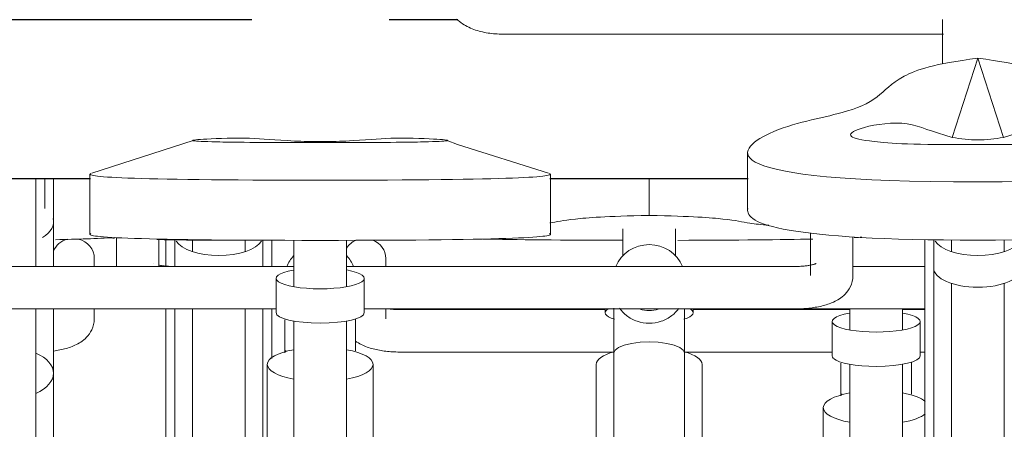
# Model space of a CAD drawing. Extents: x 50445 to 145605, y -10968 to 41989.
# Tile 119 of 256: x 89555 to 90113, y -865 to -633. Entities that reach past the tile are written whole.
import ezdxf

# ---------------------------------------------------------------- set-up
doc = ezdxf.new("R2010")
doc.units = 0
doc.header["$LTSCALE"] = 414.30304
doc.header["$MEASUREMENT"] = 0
doc.layers.add('A-EQPM', color=6, linetype='CONTINUOUS', lineweight=18)
doc.layers.add('S-BEAM', color=4, linetype='CONTINUOUS', lineweight=18)

# ---------------------------------------------------------------- blocks, each defined once
blk = doc.blocks.new('97_KA_gestapelde fietsenstalling 8 fietsen 1600x1900 - Type-V114-plotview doorsnede C C  -  1 op 100')
at = {"layer": 'A-EQPM'}
for p, q in [((8458.5, -1424.5), (8458.5, -1439.92)), ((8458.5, -1424.5), (8458.5, -1439.92)), ((8463.5, -1424.57), (8463.5, -1439.83)), ((8473.5, -1424.7), (8473.5, -1431.2)), ((8503.5, -1431.2), (8503.5, -1424.9)), ((8513.5, -1439.83), (8513.5, -1424.93)), ((8518.5, -1439.83), (8518.5, -1424.94)), ((8518.5, -1439.83), (8518.5, -1424.94)), ((8417.9, -1440.01), (8417.9, -1435.22)), ((8583.1, -1439.83), (8583.1, -1435.22)), ((8417.9, -1469.43), (8417.9, -1463.61)), ((8458.5, -1463.61), (8458.5, -1791.44)), ((8463.5, -1463.74), (8463.5, -1580.25)), ((8473.5, -1463.74), (8473.5, -1588.13)), ((8503.5, -1588.13), (8503.5, -1463.74)), ((8513.5, -1580.25), (8513.5, -1463.74)), ((8518.5, -1491.95), (8518.5, -1463.74)), ((8583.1, -1469.43), (8583.1, -1463.74)), ((8707.43, -1464.27), (8591.1, -1464.27)), ((8846.1, -1464.27), (8757.36, -1464.27)), ((8846.1, -1463.55), (8846.1, -1475.67)), ((8888.73, -1464.27), (8876.03, -1464.27)), ((8876.1, -1475.67), (8876.1, -1463.58)), ((8836.1, -1471.01), (8836.1, -1490.44)), ((8886.1, -1490.44), (8886.1, -1471.01)), ((8591.1, -1488.27), (8712.16, -1488.27)), ((8752.7, -1488.27), (8836.1, -1488.27)), ((8886, -1488.27), (8888.73, -1488.27)), ((8846.1, -1495.12), (8846.1, -1645.26)), ((8876.1, -1572.56), (8876.1, -1495.12)), ((8841.57, -1511.92), (8841.11, -1513.14)), ((8831.1, -1519.77), (8831.1, -1621.98))]:
    blk.add_line(p, q, dxfattribs=at)
at = {"layer": 'A-EQPM', "flags": 128}
for points in [[(8584.57, -1463.78), (8585.11, -1463.86), (8585.67, -1463.94), (8586.25, -1464.01), (8586.84, -1464.07), (8587.44, -1464.12), (8588.05, -1464.17), (8588.67, -1464.2), (8589.3, -1464.23), (8589.93, -1464.25), (8590.56, -1464.26), (8591.1, -1464.27)], [(8417.9, -1469.43), (8417.8, -1471.09), (8417.52, -1472.71), (8417.07, -1474.24), (8416.5, -1475.64), (8415.82, -1476.9), (8415.08, -1478.04), (8414.3, -1479.04), (8413.5, -1479.93), (8412.69, -1480.72), (8411.87, -1481.42), (8411.05, -1482.05), (8410.23, -1482.61), (8409.41, -1483.13), (8408.59, -1483.59), (8407.77, -1484.02), (8406.95, -1484.42), (8406.12, -1484.78), (8405.29, -1485.12), (8404.46, -1485.43), (8403.62, -1485.72), (8402.76, -1485.99), (8401.91, -1486.25), (8401.04, -1486.48), (8400.16, -1486.7), (8399.28, -1486.9), (8398.38, -1487.09), (8397.48, -1487.26), (8396.57, -1487.42), (8395.65, -1487.57), (8394.73, -1487.7)], [(8565.95, -1482.05), (8566.77, -1482.61), (8567.59, -1483.13), (8568.41, -1483.59), (8569.23, -1484.02), (8570.05, -1484.42), (8570.88, -1484.78), (8571.71, -1485.12), (8572.54, -1485.43), (8573.38, -1485.72), (8574.24, -1485.99), (8575.09, -1486.25), (8575.96, -1486.48), (8576.84, -1486.7), (8577.72, -1486.9), (8578.62, -1487.09), (8579.52, -1487.26), (8580.43, -1487.42), (8581.35, -1487.57), (8582.27, -1487.7), (8583.21, -1487.81), (8584.15, -1487.92), (8585.09, -1488.01), (8586.04, -1488.08), (8587, -1488.15), (8587.95, -1488.2), (8588.91, -1488.23), (8589.88, -1488.26), (8590.84, -1488.27), (8591.1, -1488.27)], [(8841.1, -1494.57), (8841.1, -1495.67), (8841.1, -1496.78), (8841.1, -1497.91), (8841.1, -1499.04), (8841.1, -1500.18), (8841.1, -1501.33), (8841.1, -1502.49), (8841.1, -1503.65), (8841.1, -1504.81), (8841.1, -1505.96), (8841.1, -1507.12), (8841.1, -1508.27), (8841.1, -1509.42), (8841.1, -1510.56), (8841.1, -1511.68), (8841.1, -1512.8)], [(8881.1, -1512.15), (8881.1, -1511.03), (8881.1, -1509.9), (8881.1, -1508.76), (8881.1, -1507.61), (8881.1, -1506.45), (8881.1, -1505.29), (8881.1, -1504.13), (8881.1, -1502.98), (8881.1, -1501.82), (8881.1, -1500.67), (8881.1, -1499.52), (8881.1, -1498.38), (8881.1, -1497.25), (8881.1, -1496.14), (8881.1, -1495.03), (8881.1, -1493.94)]]:
    blk.add_lwpolyline(points, dxfattribs=at)
at = {"layer": 'A-EQPM'}
for centre, major_axis, ratio, start_param, end_param in [((8405.9, -1435.22), (12, 0), 0.939693, 1.847199, 2.766089), ((8405.9, -1435.22), (12, 0), 0.939693, 0, 1.308997), ((8488.5, -1422.68), (25, 0), 0.434214, 3.403392, 4.712389), ((8488.5, -1422.68), (25, 0), 0.434214, 4.712389, 6.021386), ((8571.1, -1435.22), (12, 0), 0.939693, 1.977912, 2.594852), ((8571.1, -1435.22), (12, 0), 0.939693, 0, 1.169552), ((8861.1, -1471.01), (25, 0), 0.237436, 2.220803, 4.712389), ((8861.1, -1471.01), (25, 0), 0.237436, 4.712389, 7.208051), ((8861.1, -1490.44), (25, 0), 0.237436, 3.141593, 3.376908), ((8861.1, -1490.44), (25, 0), 0.237436, 3.403392, 4.712389), ((8861.1, -1490.44), (25, 0), 0.237436, 4.712389, 6.283185), ((8861.1, -1519.77), (30, 0), 0.320127, 2.094395, 4.18879), ((8861.1, -1519.77), (30, 0), 0.320127, 0.379646, 1.047198), ((8861.1, -1519.77), (30, 0), 0.320127, 5.235988, 5.903539)]:
    blk.add_ellipse(centre, major_axis=major_axis, ratio=ratio, start_param=start_param, end_param=end_param, dxfattribs=at)
for points in [[(8429.39, -1423.72), (8428.08, -1423.66), (8426.78, -1423.59), (8425.51, -1423.53)], [(8488.5, -1424.9), (8475.66, -1424.9), (8464, -1424.77), (8453.43, -1424.53)], [(8495.4, -1424.89), (8493.14, -1424.9), (8490.84, -1424.9), (8488.5, -1424.9)]]:
    blk.add_open_spline(points, degree=3, dxfattribs=at)
blk = doc.blocks.new('97_KA_gestapelde fietsenstalling 16 fietsen 1600x2900 - Type-V124-plotview doorsnede C C  -  1 op 100')
at = {"layer": 'A-EQPM'}
for p, q in [((8648.73, -1308.15), (8899.32, -1308.15)), ((8918.73, -1321.87), (8904.26, -1366.65)), ((8933.2, -1366.65), (8918.73, -1321.87)), ((8473.86, -1368.36), (8416.47, -1386.97)), ((8532.83, -1369.56), (8559.03, -1369.56)), ((8905.63, -1370.74), (8931.83, -1370.74)), ((8788.24, -1375.25), (8788.24, -1408.22)), ((8415.44, -1387.56), (8415.44, -1421.64)), ((8676.42, -1421.64), (8676.42, -1387.56)), ((8384.83, -1439.97), (8384.83, -1389.8)), ((8389.83, -1407.04), (8389.83, -1389.8)), ((8394.83, -1439.98), (8394.83, -1389.8)), ((8732.43, -1410.85), (8732.43, -1389.8)), ((8394.83, -1439.98), (8394.83, -1414.66)), ((8717.43, -1418.47), (8717.43, -1433.94)), ((8747.43, -1433.94), (8747.43, -1418.47)), ((8823.93, -1420.83), (8823.93, -1444.95)), ((8847.93, -1444.95), (8847.93, -1422.98)), ((8430.43, -1423.49), (8430.43, -1440.03)), ((8454.43, -1440.06), (8454.43, -1424.26)), ((8530.93, -1424.97), (8530.93, -1451.19)), ((8560.93, -1451.19), (8560.93, -1424.97)), ((8888.73, -1424.5), (8888.73, -1452.27)), ((8888.73, -1424.5), (8888.73, -1791.44)), ((8893.73, -1424.57), (8893.73, -1440.69)), ((8903.73, -1424.7), (8903.73, -1431.2)), ((8933.73, -1431.2), (8933.73, -1424.7)), ((8530.93, -1439.79), (8275.93, -1439.79)), ((8451.25, -1438.06), (8451.33, -1438.1)), ((8815.93, -1439.79), (8560.85, -1439.79)), ((8888.73, -1439.79), (8847.93, -1439.79)), ((8893.73, -1440.69), (8893.73, -1580.25)), ((8520.93, -1446.53), (8520.93, -1465.96)), ((8570.93, -1465.96), (8570.93, -1446.53)), ((8903.73, -1449.26), (8903.73, -1588.13)), ((8933.73, -1588.13), (8933.73, -1449.26)), ((8275.93, -1463.79), (8520.93, -1463.79)), ((8384.83, -1553.87), (8384.83, -1463.61)), ((8394.83, -1500.29), (8394.83, -1463.61)), ((8570.83, -1463.79), (8815.93, -1463.79)), ((8707.43, -1463.74), (8707.43, -1465.96)), ((8757.43, -1465.96), (8757.43, -1463.74)), ((8815.93, -1463.79), (8888.73, -1463.79)), ((8530.93, -1470.64), (8530.93, -1621.17)), ((8560.93, -1620.79), (8560.93, -1470.64)), ((8526.4, -1487.44), (8525.93, -1488.67)), ((8712.43, -1488.79), (8712.43, -1741.79)), ((8752.43, -1741.79), (8752.43, -1488.79)), ((8515.93, -1495.29), (8515.93, -1597.5)), ((8575.93, -1597.5), (8575.93, -1495.29)), ((8702.43, -1495.29), (8702.43, -1657.06)), ((8762.43, -1657.06), (8762.43, -1495.29)), ((8394.83, -1567.32), (8394.83, -1500.29))]:
    blk.add_line(p, q, dxfattribs=at)
at = {"layer": 'A-EQPM', "flags": 128}
for points in [[(8623.22, -1299.62), (8624.04, -1300.35), (8624.88, -1301.02), (8625.73, -1301.66), (8626.6, -1302.25), (8627.49, -1302.81), (8628.39, -1303.33), (8629.3, -1303.82), (8630.23, -1304.28), (8631.17, -1304.71), (8632.12, -1305.11), (8633.09, -1305.48), (8634.06, -1305.83), (8635.04, -1306.15), (8636.03, -1306.44), (8637.04, -1306.71), (8638.04, -1306.96), (8639.06, -1307.18), (8640.09, -1307.38), (8641.12, -1307.56), (8642.15, -1307.71), (8643.19, -1307.84), (8644.24, -1307.94), (8645.29, -1308.03), (8646.34, -1308.09), (8647.39, -1308.13), (8648.45, -1308.15), (8648.73, -1308.15)], [(8898.73, -1299.97), (8898.73, -1300.75), (8898.73, -1301.56), (8898.73, -1302.4), (8898.73, -1303.27), (8898.73, -1304.18), (8898.73, -1305.11), (8898.73, -1306.07), (8898.73, -1307.05), (8898.73, -1308.06), (8898.73, -1309.09), (8898.73, -1310.14), (8898.73, -1311.21), (8898.73, -1312.29), (8898.73, -1313.39), (8898.73, -1314.51), (8898.73, -1315.63), (8898.73, -1316.77), (8898.73, -1317.92), (8898.73, -1319.07), (8898.73, -1320.22), (8898.73, -1321.38), (8898.73, -1322.54), (8898.73, -1323.7), (8898.73, -1324.85)], [(8675.39, -1386.97), (8623.69, -1370.65), (8618, -1368.36)], [(8454.39, -1439.03), (8454.87, -1439.12), (8455.37, -1439.22), (8455.9, -1439.3), (8456.44, -1439.38), (8457, -1439.46), (8457.58, -1439.53), (8458.17, -1439.59), (8458.77, -1439.64), (8459.38, -1439.69), (8460, -1439.72), (8460.62, -1439.75), (8461.26, -1439.77), (8461.89, -1439.79), (8462.43, -1439.79)], [(8827.14, -1438.04), (8827.11, -1438.06), (8827.03, -1438.1), (8826.9, -1438.16), (8826.73, -1438.23), (8826.51, -1438.32), (8826.25, -1438.41), (8825.95, -1438.51), (8825.62, -1438.61), (8825.25, -1438.72), (8824.85, -1438.82), (8824.42, -1438.92), (8823.97, -1439.03), (8823.49, -1439.12), (8822.98, -1439.22), (8822.46, -1439.3), (8821.92, -1439.38), (8821.36, -1439.46), (8820.78, -1439.53), (8820.19, -1439.59), (8819.59, -1439.64), (8818.98, -1439.69), (8818.36, -1439.72), (8817.73, -1439.75), (8817.1, -1439.77), (8816.47, -1439.79), (8815.93, -1439.79)], [(8847.93, -1444.95), (8847.83, -1446.62), (8847.55, -1448.23), (8847.1, -1449.76), (8846.53, -1451.16), (8845.85, -1452.43), (8845.12, -1453.56), (8844.34, -1454.56), (8843.53, -1455.45), (8842.72, -1456.24), (8841.9, -1456.94), (8841.08, -1457.57), (8840.26, -1458.14), (8839.44, -1458.65), (8838.62, -1459.12), (8837.8, -1459.54), (8836.98, -1459.94), (8836.16, -1460.3), (8835.33, -1460.64), (8834.49, -1460.95), (8833.65, -1461.24), (8832.8, -1461.51), (8831.94, -1461.77), (8831.07, -1462), (8830.19, -1462.22), (8829.31, -1462.42), (8828.42, -1462.61), (8827.51, -1462.79), (8826.6, -1462.94), (8825.68, -1463.09), (8824.76, -1463.22), (8823.83, -1463.34), (8822.89, -1463.44), (8821.94, -1463.53), (8820.99, -1463.61), (8820.04, -1463.67), (8819.08, -1463.72), (8818.12, -1463.75), (8817.15, -1463.78), (8816.19, -1463.79), (8815.93, -1463.79)], [(8460.24, -1463.75), (8461.21, -1463.78), (8462.17, -1463.79), (8462.43, -1463.79)], [(8712.43, -1488.79), (8712.43, -1487.68), (8712.43, -1486.55), (8712.43, -1485.42), (8712.43, -1484.28), (8712.43, -1483.13), (8712.43, -1481.97), (8712.43, -1480.81), (8712.43, -1479.66), (8712.43, -1478.5), (8712.43, -1477.34), (8712.43, -1476.19), (8712.43, -1475.04), (8712.43, -1473.9), (8712.43, -1472.77), (8712.43, -1471.66), (8712.43, -1470.55), (8712.43, -1469.46), (8712.43, -1468.39), (8712.43, -1467.34), (8712.43, -1466.3), (8712.43, -1465.29), (8712.43, -1464.3), (8712.43, -1463.34)], [(8752.43, -1463.9), (8752.43, -1464.87), (8752.43, -1465.88), (8752.43, -1466.9), (8752.43, -1467.95), (8752.43, -1469.01), (8752.43, -1470.09), (8752.43, -1471.19), (8752.43, -1472.3), (8752.43, -1473.43), (8752.43, -1474.56), (8752.43, -1475.7), (8752.43, -1476.85), (8752.43, -1478.01), (8752.43, -1479.17), (8752.43, -1480.33), (8752.43, -1481.49), (8752.43, -1482.64), (8752.43, -1483.79), (8752.43, -1484.94), (8752.43, -1486.08), (8752.43, -1487.21), (8752.43, -1488.32), (8752.43, -1488.79)], [(8525.93, -1470.09), (8525.93, -1471.19), (8525.93, -1472.3), (8525.93, -1473.43), (8525.93, -1474.56), (8525.93, -1475.7), (8525.93, -1476.85), (8525.93, -1478.01), (8525.93, -1479.17), (8525.93, -1480.33), (8525.93, -1481.49), (8525.93, -1482.64), (8525.93, -1483.79), (8525.93, -1484.94), (8525.93, -1486.08), (8525.93, -1487.21), (8525.93, -1488.32)], [(8565.93, -1487.68), (8565.93, -1486.55), (8565.93, -1485.42), (8565.93, -1484.28), (8565.93, -1483.13), (8565.93, -1481.97), (8565.93, -1480.81), (8565.93, -1479.66), (8565.93, -1478.5), (8565.93, -1477.34), (8565.93, -1476.19), (8565.93, -1475.04), (8565.93, -1473.9), (8565.93, -1472.77), (8565.93, -1471.66), (8565.93, -1470.55), (8565.93, -1469.46)], [(8712.43, -1488.79), (8713.11, -1487.17), (8715.11, -1485.66), (8718.29, -1484.37), (8722.43, -1483.37), (8727.25, -1482.75), (8732.43, -1482.54)], [(8732.43, -1482.54), (8737.61, -1482.75), (8742.43, -1483.37), (8746.57, -1484.37), (8749.75, -1485.66), (8751.75, -1487.17), (8752.43, -1488.79)]]:
    blk.add_lwpolyline(points, dxfattribs=at)
at = {"layer": 'A-EQPM'}
for centre, major_axis, ratio, start_param, end_param in [((8364.83, -1414.66), (30, 0), 0.469626, 5.620392, 6.423765), ((8732.43, -1446.07), (20, 0), 0.931915, 1.570796, 2.797325), ((8732.43, -1446.07), (20, 0), 0.931915, 0.344268, 1.570796), ((8918.73, -1422.68), (25, 0), 0.434214, 3.403392, 4.712389), ((8918.73, -1422.68), (25, 0), 0.434214, 4.712389, 6.021386), ((8545.93, -1446.07), (20, 0), 0.931915, 2.426856, 2.797325), ((8545.93, -1446.07), (20, 0), 0.931915, 0.344268, 0.719846), ((8545.93, -1446.53), (25, 0), 0.237436, 2.220803, 4.712389), ((8545.93, -1446.53), (25, 0), 0.237436, 4.712389, 7.208051), ((8918.73, -1440.69), (25, 0), 0.434214, 3.141593, 4.712389), ((8918.73, -1440.69), (25, 0), 0.434214, 4.712389, 6.283185), ((8545.93, -1465.96), (25, 0), 0.237436, 3.141593, 4.712389), ((8545.93, -1465.96), (25, 0), 0.237436, 4.712389, 6.283185), ((8732.43, -1465.96), (25, 0), 0.237436, 2.755893, 3.811591), ((8732.43, -1446.07), (20, 0), 0.931915, 4.45059, 4.712389), ((8732.43, -1446.07), (20, 0), 0.931915, 4.712389, 4.974188), ((8732.43, -1465.96), (25, 0), 0.237436, 5.613137, 6.668885), ((8364.83, -1500.29), (30, 0), 0.510101, 5.439952, 7.129229), ((8545.93, -1495.29), (30, 0), 0.320127, 2.094395, 4.18879), ((8545.93, -1495.29), (30, 0), 0.320127, 5.235988, 7.330383), ((8732.43, -1495.29), (30, 0), 0.320127, 2.293457, 3.141593), ((8732.43, -1495.29), (30, 0), 0.320127, 0, 0.848135)]:
    blk.add_ellipse(centre, major_axis=major_axis, ratio=ratio, start_param=start_param, end_param=end_param, dxfattribs=at)
for points, knots in [([(8918.73, -1321.87), (8894.01, -1324.86), (8872.2, -1332.37), (8862.13, -1345.28), (8840.75, -1354.25), (8790.01, -1361.83), (8765.81, -1391.94), (8918.73, -1391.94)], [0, 0, 0, 0, 0.0939544, 0.1989454, 0.3222089, 0.5012721, 0.7724372, 0.7724372, 0.7724372, 0.7724372]), ([(8918.73, -1391.94), (8765.81, -1391.94), (8790.01, -1361.83), (8840.75, -1354.25), (8862.13, -1345.28), (8872.2, -1332.37), (8894.01, -1324.86), (8918.73, -1321.87)], [-0.7724372, -0.7724372, -0.7724372, -0.7724372, -0.5012721, -0.3222089, -0.1989454, -0.0939544, 0, 0, 0, 0]), ([(8918.73, -1391.94), (9071.65, -1391.94), (9047.45, -1361.83), (8996.72, -1354.25), (8975.33, -1345.28), (8965.26, -1332.37), (8943.45, -1324.86), (8918.73, -1321.87)], [0, 0, 0, 0, 0.2711651, 0.4502283, 0.5734918, 0.6784828, 0.7724372, 0.7724372, 0.7724372, 0.7724372]), ([(8918.73, -1321.87), (8943.45, -1324.86), (8965.26, -1332.37), (8975.33, -1345.28), (8996.72, -1354.25), (9047.45, -1361.83), (9071.65, -1391.94), (8918.73, -1391.94)], [-0.7724372, -0.7724372, -0.7724372, -0.7724372, -0.6784828, -0.5734918, -0.4502283, -0.2711651, 0, 0, 0, 0]), ([(8904.26, -1366.65), (8892.47, -1363.6), (8879.61, -1356.46), (8852.77, -1360.47), (8843.19, -1365.79), (8854.97, -1368.84), (8875.15, -1370.74), (8905.63, -1370.74)], [0, 0, 0, 0, 0.0854061, 0.1773603, 0.2542553, 0.3207509, 0.3957861, 0.3957861, 0.3957861, 0.3957861]), ([(8931.83, -1370.74), (8962.31, -1370.74), (8982.49, -1368.84), (8994.27, -1365.79), (8984.69, -1360.47), (8957.85, -1356.46), (8944.99, -1363.6), (8933.2, -1366.65)], [0, 0, 0, 0, 0.0750352, 0.1415308, 0.2184258, 0.31038, 0.3957861, 0.3957861, 0.3957861, 0.3957861]), ([(8531.46, -1368.73), (8519.67, -1368.11), (8506.81, -1366.67), (8479.97, -1367.48), (8470.39, -1368.56), (8482.17, -1369.17), (8502.35, -1369.56), (8532.83, -1369.56)], [0, 0, 0, 0, 0.0854061, 0.1773603, 0.2542553, 0.3207509, 0.3957861, 0.3957861, 0.3957861, 0.3957861]), ([(8559.03, -1369.56), (8589.51, -1369.56), (8609.69, -1369.17), (8621.47, -1368.56), (8611.89, -1367.48), (8585.05, -1366.67), (8572.19, -1368.11), (8560.4, -1368.73)], [0, 0, 0, 0, 0.0750352, 0.1415308, 0.2184258, 0.31038, 0.3957861, 0.3957861, 0.3957861, 0.3957861]), ([(8732.43, -1410.85), (8707.71, -1411.45), (8686.51, -1412.93), (8680.04, -1414.49), (8676.05, -1415.15)], [-0.7724372, -0.7724372, -0.7724372, -0.7724372, -0.6784828, -0.5790302, -0.5790302, -0.5790302, -0.5790302]), ([(8800.24, -1416.45), (8796.08, -1416.12), (8787.5, -1415.18), (8778.96, -1412.97), (8757.15, -1411.45), (8732.43, -1410.85)], [-0.2731137, -0.2731137, -0.2731137, -0.2731137, -0.1989454, -0.0939544, 0, 0, 0, 0]), ([(8715.62, -1463.51), (8716.7, -1465.06), (8719.59, -1468.06), (8725.45, -1471.17), (8730.1, -1471.92), (8732.43, -1471.92)], [0.6818915, 0.6818915, 0.6818915, 0.6818915, 0.7777778, 0.8888889, 1, 1, 1, 1]), ([(8732.43, -1471.92), (8734.76, -1471.92), (8739.41, -1471.17), (8745.24, -1468.09), (8748.12, -1465.1), (8749.19, -1463.58)], [0, 0, 0, 0, 0.1111111, 0.2222222, 0.3166535, 0.3166535, 0.3166535, 0.3166535])]:
    blk.add_open_spline(points, degree=3, knots=knots, dxfattribs=at)
for points in [[(8918.73, -1368.07), (8913.85, -1368.07), (8909.03, -1367.6), (8904.26, -1366.65)], [(8933.2, -1366.65), (8928.43, -1367.6), (8923.61, -1368.07), (8918.73, -1368.07)], [(8545.93, -1369.02), (8541.05, -1369.02), (8536.23, -1368.92), (8531.46, -1368.73)], [(8560.4, -1368.73), (8555.63, -1368.92), (8550.81, -1369.02), (8545.93, -1369.02)], [(8416.01, -1387.12), (8411.42, -1388.93), (8433, -1390.93), (8545.93, -1390.93)], [(8545.93, -1390.93), (8433, -1390.93), (8411.42, -1388.93), (8416.01, -1387.12)], [(8545.93, -1390.93), (8658.86, -1390.93), (8680.44, -1388.93), (8675.85, -1387.12)], [(8675.85, -1387.12), (8680.44, -1388.93), (8658.86, -1390.93), (8545.93, -1390.93)], [(8918.73, -1424.9), (8809.9, -1424.9), (8785.91, -1415.71), (8788.41, -1407.04)], [(9049.05, -1407.04), (9051.55, -1415.71), (9027.56, -1424.9), (8918.73, -1424.9)], [(8545.93, -1425.01), (8433, -1425.01), (8411.42, -1423.01), (8416.01, -1421.2)], [(8675.85, -1421.2), (8680.44, -1423.01), (8658.86, -1425.01), (8545.93, -1425.01)], [(8848.7, -1423.46), (8850.31, -1423.38), (8851.76, -1423.29), (8853.06, -1423.2)], [(8395.94, -1424.62), (8408.43, -1424.37), (8419.45, -1423.98), (8429.15, -1423.45)], [(8638.35, -1424.24), (8655.89, -1424.65), (8683.64, -1424.88), (8717.23, -1424.98)], [(8748.6, -1425), (8783.01, -1424.93), (8807.71, -1424.66), (8825.11, -1424.26)]]:
    blk.add_open_spline(points, degree=3, dxfattribs=at)
at = {"layer": 'S-BEAM', "lineweight": 25}
for p, q in [((8507.19, -1300), (8218.35, -1300)), ((8623.99, -1300), (8585.07, -1300)), ((8218.35, -1390), (8415.83, -1390)), ((8676.03, -1390), (8788.63, -1390))]:
    blk.add_line(p, q, dxfattribs=at)

msp = doc.modelspace()

# ---------------------------------------------------------------- block references
at = {"layer": 'A-EQPM'}
for name in ['97_KA_gestapelde fietsenstalling 16 fietsen 1600x2900 - Type-V124-plotview doorsnede C C  -  1 op 100', '97_KA_gestapelde fietsenstalling 8 fietsen 1600x1900 - Type-V114-plotview doorsnede C C  -  1 op 100']:
    msp.add_blockref(name, (81179.52, 667.18), dxfattribs=at)

doc.saveas('drawing.dxf')
